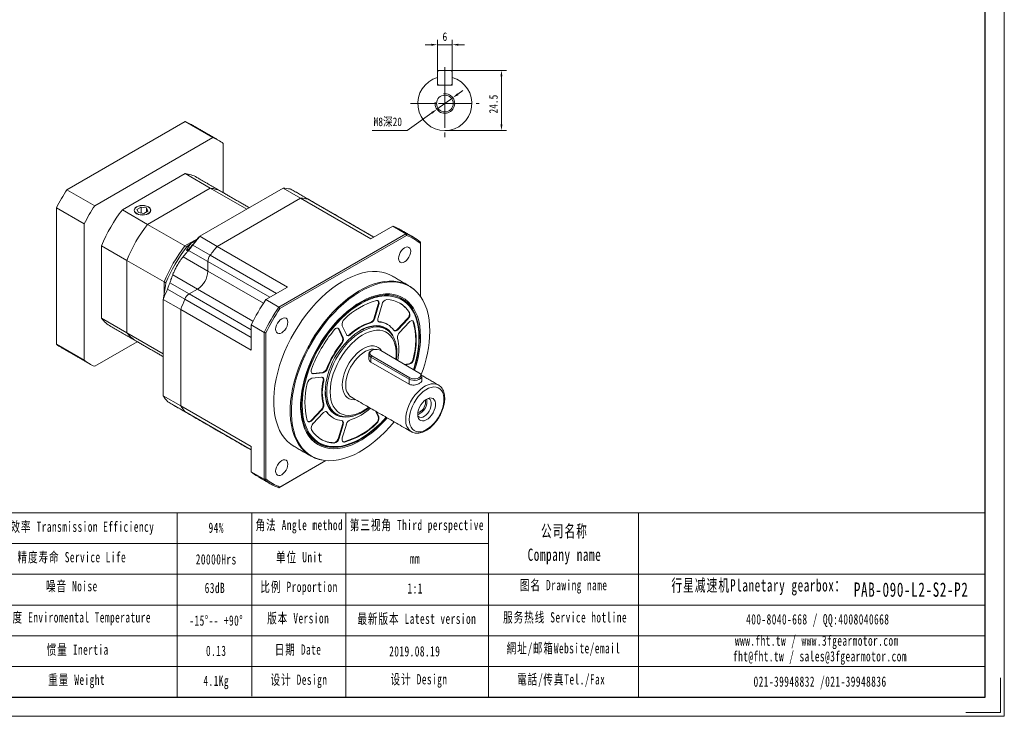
# Model space of a CAD drawing. Header units: millimetres. Extents: x -75 to 581, y -76 to 388.
# Tile 3 of 4: x 180 to 581, y -76 to 207. Entities that reach past the tile are written whole.
import ezdxf

# ---------------------------------------------------------------- set-up
doc = ezdxf.new("R2010")
doc.units = ezdxf.units.MM
doc.header["$LTSCALE"] = 1.5
doc.linetypes.add('CENTER', pattern=[10.16, 6.35, -1.27, 1.27, -1.27])
doc.layers.get('0').update_dxf_attribs({"lineweight": 18})
for name, color, linetype, lineweight in [('1轮廓实线层', 7, 'Continuous', 18), ('2细线层', 4, 'Continuous', 18), ('3中心线层', 1, 'CENTER', 18), ('7标注层', 4, 'Continuous', 18), ('SLD-0', 7, 'Continuous', 18), ('图框_外框线', 7, 'Continuous', 18)]:
    doc.layers.add(name, color=color, linetype=linetype, lineweight=lineweight)
doc.styles.add('TH_GBDIM', font='txt', dxfattribs={"width": 0.8})
doc.styles.add('标准', font='txt', dxfattribs={"width": 0.667})
doc.dimstyles.new('TH_GBDIM', dxfattribs={"dimtxt": 3.5, "dimasz": 2.5, "dimexe": 2, "dimexo": 0, "dimgap": 1.5, "dimtad": 1, "dimdec": 1, "dimdsep": 46, "dimtxsty": 'TH_GBDIM', "dimcen": 2.5, "dimdle": 5, "dimclrd": 4, "dimclre": 4, "dimclrt": 3, "dimadec": 0, "dimazin": 2, "dimtfac": 0.714286, "dimtdec": 1, "dimtmove": 0, "dimatfit": 3, "dimfxl": 0, "dimtolj": 1, "dimarcsym": 0})

# ---------------------------------------------------------------- blocks, each defined once
blk = doc.blocks.new('*X28')
at = {"layer": '7标注层'}
for points in [[(347.75, 197.27), (347.75, 196.44), (350.25, 196.86)], [(358.75, 197.27), (358.75, 196.44), (356.25, 196.86)]]:
    blk.add_hatch(color=4, dxfattribs=at).paths.add_polyline_path(points, flags=0)
at = {"layer": '7标注层', "color": 4}
for p, q in [((347.75, 196.86), (345.25, 196.86)), ((350.25, 186.03), (350.25, 198.86)), ((350.25, 196.86), (356.25, 196.86)), ((356.25, 186.03), (356.25, 198.86)), ((358.75, 196.86), (361.25, 196.86))]:
    blk.add_line(p, q, dxfattribs=at)
at = {"layer": '7标注层', "color": 3, "insert": (353.25, 200.11), "char_height": 3.5, "width": 3.1733, "attachment_point": 5, "style": 'TH_GBDIM'}
blk.add_mtext('6', dxfattribs=at)
blk = doc.blocks.new('*X29')
at = {"layer": '7标注层'}
for points in [[(375.86, 183.93), (376.7, 183.93), (376.28, 186.43)], [(375.86, 164.43), (376.7, 164.43), (376.28, 161.93)]]:
    blk.add_hatch(color=4, dxfattribs=at).paths.add_polyline_path(points, flags=0)
at = {"layer": '7标注层', "color": 4}
for p, q in [((355.85, 186.43), (378.28, 186.43)), ((376.28, 183.93), (376.28, 164.43)), ((353.25, 161.93), (378.28, 161.93))]:
    blk.add_line(p, q, dxfattribs=at)
at = {"layer": '7标注层', "color": 3, "insert": (373.03, 172.7), "char_height": 3.5, "width": 15.0267, "attachment_point": 5, "rotation": 90, "style": 'TH_GBDIM'}
blk.add_mtext('24.5', dxfattribs=at)
blk = doc.blocks.new('*X30')
at = {"layer": '7标注层'}
for points in [[(358.29, 177.06), (358.77, 176.38), (356.5, 175.26)], [(347.72, 169.49), (348.21, 168.81), (350, 170.6)]]:
    blk.add_hatch(color=4, dxfattribs=at).paths.add_polyline_path(points, flags=0)
at = {"layer": '7标注层', "color": 4}
for p, q in [((358.53, 176.72), (360.56, 178.18)), ((356.5, 175.26), (350, 170.6)), ((337.9, 161.93), (347.96, 169.15)), ((323.69, 161.93), (337.9, 161.93))]:
    blk.add_line(p, q, dxfattribs=at)
at = {"layer": '7标注层', "color": 3, "insert": (330.04, 165.32), "char_height": 3.5, "width": 23.3956, "attachment_point": 5, "style": 'TH_GBDIM'}
blk.add_mtext('M8深20', dxfattribs=at)

msp = doc.modelspace()

# ---------------------------------------------------------------- hatches: boundary and pattern name
at = {"linetype": 'Continuous', "lineweight": 0}
h = msp.add_hatch(dxfattribs=at)
h.set_pattern_fill('ANSI32', scale=5, style=0)
h.paths.add_polyline_path([(350.65, 186.43), (350.25, 186.03), (350.25, 180.83), (350.65, 180.43), (355.85, 180.43), (356.25, 180.83), (356.25, 186.03), (355.85, 186.43)], flags=0)

# ---------------------------------------------------------------- linework, layer by layer
at = {"color": 7, "linetype": 'Continuous', "lineweight": 15}
for p, q in [((350.25, 186.03), (350.65, 186.43)), ((350.25, 186.03), (350.25, 180.83)), ((350.65, 186.43), (355.85, 186.43)), ((355.85, 186.43), (356.25, 186.03)), ((356.25, 180.83), (356.25, 186.03)), ((350.25, 180.43), (350.25, 183.52)), ((350.65, 180.43), (350.25, 180.83)), ((350.25, 180.43), (356.25, 180.43)), ((350.65, 180.43), (355.85, 180.43)), ((356.25, 180.83), (355.85, 180.43)), ((356.25, 183.52), (356.25, 180.43)), ((247.53, 165.63), (199.44, 137.87)), ((247.53, 165.63), (258.85, 159.1)), ((258.85, 159.1), (210.76, 131.33)), ((263.09, 136.64), (263.09, 156.65)), ((247.55, 144.41), (222.06, 129.69)), ((247.55, 144.41), (257.8, 138.49)), ((210.76, 131.33), (199.44, 137.87)), ((257.8, 138.49), (232.31, 123.77)), ((257.8, 138.49), (232.31, 123.77)), ((253.54, 118.89), (287.48, 138.48)), ((257.8, 138.49), (272.65, 129.92)), ((287.48, 138.48), (294.55, 134.4)), ((297.38, 134.09), (290.31, 138.17)), ((260.61, 114.8), (294.55, 134.4)), ((260.61, 114.8), (294.55, 134.4)), ((323.19, 117.87), (294.55, 134.4)), ((324.34, 118.53), (297.38, 134.09)), ((195.2, 130.52), (206.52, 123.99)), ((195.2, 130.52), (195.2, 74.99)), ((232.31, 123.77), (222.06, 129.69)), ((229.61, 130.79), (227.98, 129.84)), ((227.98, 129.84), (228.57, 128.55)), ((228.57, 128.55), (230.8, 128.21)), ((231.84, 130.44), (229.61, 130.79)), ((229.61, 128.39), (229.61, 130.79)), ((230.8, 128.21), (232.44, 129.15)), ((232.44, 129.15), (231.84, 130.44)), ((231.84, 128.81), (231.84, 130.44)), ((206.52, 123.99), (206.52, 68.46)), ((247.51, 115), (232.31, 123.77)), ((323.19, 117.87), (332.1, 123.01)), ((337.4, 119.94), (332.1, 123.01)), ((252.56, 117.91), (247.51, 115)), ((252.56, 117.91), (247.51, 115)), ((260.61, 114.8), (253.54, 118.89)), ((285.65, 90.07), (337.4, 119.94)), ((337.63, 119.26), (286.13, 89.53)), ((343.34, 116.51), (343.34, 115.96)), ((213.59, 115.03), (213.59, 85.59)), ((213.59, 115.03), (223.84, 109.11)), ((248.22, 114.59), (247.51, 115)), ((256.83, 108.63), (248.98, 113.16)), ((250.71, 115.31), (257.78, 111.23)), ((260.61, 114.8), (289.25, 98.27)), ((343.34, 94.37), (343.34, 115.96)), ((223.84, 109.11), (223.84, 79.67)), ((223.84, 109.11), (239.05, 100.33)), ((223.84, 109.11), (223.84, 79.67)), ((256.83, 104.74), (246.74, 110.56)), ((256.83, 108.63), (256.83, 104.74)), ((256.83, 108.63), (256.83, 104.74)), ((282.01, 94.09), (256.83, 108.63)), ((257.78, 111.23), (284.74, 95.67)), ((279.42, 91.7), (256.83, 104.74)), ((239.05, 100.33), (239.05, 95.42)), ((239.05, 100.33), (239.75, 99.92)), ((239.05, 100.33), (239.05, 95.42)), ((252.58, 97.39), (242.5, 103.21)), ((247.44, 93.32), (240.37, 97.4)), ((241.38, 99.98), (249.22, 95.45)), ((252.58, 97.39), (249.22, 95.45)), ((252.58, 97.39), (249.22, 95.45)), ((275.18, 84.35), (252.58, 97.39)), ((280.35, 93.13), (289.25, 98.27)), ((238.69, 93.17), (245.76, 89.08)), ((238.69, 93.17), (238.69, 53.97)), ((274.4, 77.76), (247.44, 93.32)), ((249.22, 95.45), (274.4, 80.91)), ((280.35, 93.13), (285.65, 90.07)), ((245.76, 49.89), (245.76, 89.08)), ((245.76, 49.89), (245.76, 89.08)), ((274.4, 72.55), (245.76, 89.08)), ((324.53, 85.72), (326.16, 91.22)), ((324.74, 85.6), (326.37, 91.09)), ((327.68, 91.22), (326.05, 85.72)), ((326.37, 91.09), (326.16, 91.22)), ((223.84, 79.67), (213.59, 85.59)), ((324.53, 85.72), (324.74, 85.6)), ((326.25, 84.19), (326.44, 84.15)), ((326.44, 84.15), (326.65, 84.03)), ((334.02, 81.12), (337.97, 85.28)), ((334.23, 81), (338.18, 85.16)), ((338.18, 85.16), (337.97, 85.28)), ((338.67, 87.97), (338.88, 87.85)), ((340.61, 84.02), (340.4, 84.14)), ((279.7, 79.77), (274.4, 82.83)), ((274.4, 72.55), (274.4, 82.83)), ((311.64, 77.65), (310.01, 81.26)), ((310.22, 81.14), (310.01, 81.26)), ((311.85, 77.53), (310.22, 81.14)), ((311.52, 82.52), (313.16, 78.91)), ((323.06, 83.68), (322.85, 83.8)), ((329.24, 81.13), (329.3, 81.09)), ((334.02, 81.12), (334.23, 81)), ((338.72, 83.96), (334.77, 79.8)), ((238.69, 71.1), (223.84, 79.67)), ((279.7, 20.01), (279.7, 79.77)), ((280.41, 79.63), (280.41, 20.16)), ((311.64, 77.65), (311.85, 77.53)), ((314.63, 79.05), (314.84, 78.93)), ((206.52, 68.46), (195.2, 74.99)), ((210.76, 66.01), (228.09, 76.02)), ((311.25, 75.14), (311.03, 75.26)), ((342.71, 63.41), (327.15, 72.39)), ((322.31, 71), (322.31, 68.98)), ((323.47, 70.27), (323.19, 69.78)), ((338.75, 60.79), (323.19, 69.78)), ((323.19, 67.72), (323.19, 69.78)), ((323.47, 70.27), (339.03, 61.28)), ((340.4, 69.07), (340.61, 68.95)), ((305.22, 65.19), (305.43, 65.07)), ((338.75, 58.74), (323.19, 67.72)), ((336.87, 66.78), (338.51, 66.94)), ((337.08, 66.66), (338.72, 66.82)), ((338.72, 66.82), (338.51, 66.94)), ((303.12, 61.53), (299.18, 61.14)), ((299.51, 63.08), (303.45, 63.47)), ((299.51, 63.08), (299.72, 62.96)), ((299.72, 62.96), (303.66, 63.35)), ((303.66, 63.35), (303.45, 63.47)), ((303.94, 60.06), (303.73, 60.18)), ((338.75, 60.79), (339.03, 61.28)), ((338.75, 58.74), (338.75, 60.79)), ((342.99, 63.24), (342.71, 63.41)), ((343.87, 62.02), (343.87, 59.99)), ((245.76, 49.89), (238.69, 53.97)), ((240.37, 51.67), (247.44, 47.59)), ((245.76, 49.89), (274.4, 33.36)), ((298.97, 44.11), (302.91, 48.28)), ((299.18, 43.99), (303.12, 48.15)), ((303.12, 48.15), (302.91, 48.28)), ((303.73, 50.69), (303.94, 50.57)), ((247.44, 47.59), (274.4, 32.03)), ((298.97, 44.11), (299.18, 43.99)), ((303.66, 46.96), (299.72, 42.79)), ((305.22, 47.4), (305.09, 47.55)), ((305.43, 47.28), (305.22, 47.4)), ((309.3, 46.45), (309.23, 46.5)), ((326.16, 45.55), (325.21, 47.66)), ((326.37, 45.43), (325.42, 47.54)), ((326.16, 45.55), (326.37, 45.43)), ((257.4, 41.77), (257.45, 41.74)), ((257.45, 41.74), (257.4, 41.77)), ((310.01, 36.85), (311.64, 42.35)), ((310.22, 36.73), (311.85, 42.23)), ((313.16, 42.36), (311.52, 36.86)), ((311.85, 42.23), (311.64, 42.35)), ((325.47, 42.72), (325.26, 42.85)), ((310.01, 36.85), (310.22, 36.73)), ((339.72, 39.29), (339.61, 39.35)), ((274.4, 23.08), (274.4, 33.36)), ((308.24, 34.78), (308.03, 34.9)), ((312.21, 35.31), (312.42, 35.19)), ((304.83, 27.65), (285.65, 16.58)), ((286.13, 16.86), (304.83, 27.65)), ((274.4, 23.08), (279.7, 20.01))]:
    msp.add_line(p, q, dxfattribs=at)
for points in [[(297.72, 133.97), (297.59, 134.03), (297.38, 134.09)], [(297.38, 134.09), (297.59, 134.03), (297.72, 133.97)], [(232.61, 128.11), (233.15, 128.52), (233.49, 128.99), (233.61, 129.5), (233.49, 130.01), (233.15, 130.48), (232.61, 130.89), (231.91, 131.2), (231.09, 131.39), (230.21, 131.46), (229.33, 131.39), (228.51, 131.2), (227.8, 130.89), (227.26, 130.48), (226.92, 130.01), (226.81, 129.5), (226.92, 128.99), (227.26, 128.52), (227.8, 128.11), (228.51, 127.8), (229.33, 127.6), (230.21, 127.53), (231.09, 127.6), (231.91, 127.8), (232.61, 128.11)], [(231.07, 127.64), (231.87, 127.84), (232.56, 128.14), (233.08, 128.54), (233.42, 129), (233.53, 129.5), (233.42, 129.99), (233.08, 130.46), (232.56, 130.85), (231.87, 131.16), (231.07, 131.35), (230.21, 131.42), (229.35, 131.35), (228.54, 131.16), (227.86, 130.85), (227.33, 130.46), (227, 129.99), (226.88, 129.5), (227, 129), (227.33, 128.54), (227.86, 128.14), (228.54, 127.84), (229.35, 127.64), (230.21, 127.58), (231.07, 127.64)], [(339.35, 112.79), (339.27, 113.48), (339.02, 114.03), (338.63, 114.39), (338.11, 114.55), (337.52, 114.49), (336.88, 114.22), (336.24, 113.75), (335.64, 113.12), (335.13, 112.37), (334.73, 111.55), (334.49, 110.72), (334.4, 109.93), (334.49, 109.24), (334.73, 108.69), (335.13, 108.33), (335.64, 108.17), (336.24, 108.23), (336.88, 108.5), (337.52, 108.97), (338.11, 109.6), (338.63, 110.35), (339.02, 111.17), (339.27, 112), (339.35, 112.79)], [(331.88, 102.7), (330.91, 103.21), (329.27, 103.86), (327.54, 104.3), (325.71, 104.53), (323.8, 104.56), (321.83, 104.38), (319.8, 103.99), (317.72, 103.39), (315.61, 102.59), (313.48, 101.59), (311.34, 100.41), (309.2, 99.03), (307.08, 97.48), (304.99, 95.76), (302.93, 93.88), (300.93, 91.86), (298.99, 89.69), (297.12, 87.41), (295.34, 85.01), (293.65, 82.51), (292.07, 79.94), (290.6, 77.29), (289.25, 74.59), (288.03, 71.86), (286.95, 69.1), (286.01, 66.34), (285.22, 63.58), (284.58, 60.85), (284.1, 58.17), (283.78, 55.54), (283.61, 52.98), (283.61, 50.51), (283.78, 48.14), (284.1, 45.88), (284.58, 43.75), (285.22, 41.76), (286.01, 39.92), (286.95, 38.24), (288.03, 36.73), (289.25, 35.4), (290.6, 34.26), (291.88, 33.42)], [(302.75, 27.98), (302.06, 28.14), (300.37, 28.68), (298.79, 29.43), (297.31, 30.38), (295.97, 31.52), (294.75, 32.85), (293.67, 34.36), (292.73, 36.04), (291.94, 37.88), (291.3, 39.87), (290.82, 42), (290.49, 44.26), (290.33, 46.63), (290.33, 49.1), (290.49, 51.66), (290.82, 54.29), (291.3, 56.98), (291.94, 59.7), (292.73, 62.46), (293.67, 65.22), (294.75, 67.98), (295.97, 70.71), (297.31, 73.41), (298.79, 76.06), (300.37, 78.64), (302.06, 81.13), (303.84, 83.53), (305.71, 85.81), (307.65, 87.98), (309.65, 90), (311.71, 91.88), (313.8, 93.6), (315.92, 95.15), (318.06, 96.53), (320.2, 97.72), (322.33, 98.71), (324.44, 99.51), (326.52, 100.11), (328.55, 100.5), (330.52, 100.68), (332.43, 100.66), (334.25, 100.42), (335.99, 99.98), (337.63, 99.33), (339.15, 98.48), (340.56, 97.43), (341.85, 96.2), (342.02, 96.01)], [(347.14, 80.25), (347.06, 82.67), (346.82, 84.97), (346.41, 87.16), (345.86, 89.22), (345.14, 91.13), (344.28, 92.88), (343.27, 94.47), (342.12, 95.89), (340.84, 97.12), (339.44, 98.16), (337.92, 99.01), (336.29, 99.65), (334.55, 100.09), (332.73, 100.33), (330.84, 100.36), (328.87, 100.17), (326.84, 99.78), (324.77, 99.19), (322.67, 98.39), (320.55, 97.4), (318.42, 96.22), (316.28, 94.85), (314.17, 93.3), (312.08, 91.59), (310.03, 89.71), (308.04, 87.69), (306.1, 85.54), (304.24, 83.26), (302.47, 80.87), (300.78, 78.38), (299.2, 75.81), (297.74, 73.18), (296.4, 70.49), (295.18, 67.76), (294.1, 65.01), (293.17, 62.26), (292.38, 59.51), (291.74, 56.8), (291.26, 54.12), (290.94, 51.5), (290.78, 48.95), (290.78, 46.48), (290.94, 44.12), (291.26, 41.87), (291.74, 39.75), (292.38, 37.76), (293.17, 35.93), (294.1, 34.26), (295.18, 32.75), (296.4, 31.43), (297.74, 30.29), (299.2, 29.34), (300.78, 28.6), (302.47, 28.05), (304.24, 27.72), (306.1, 27.59), (308.04, 27.66), (310.03, 27.95), (312.08, 28.44), (314.17, 29.14), (316.28, 30.03), (318.42, 31.12), (320.55, 32.4), (322.67, 33.86), (324.77, 35.49), (326.84, 37.29), (328.87, 39.23), (330.84, 41.32), (332.61, 43.39)], [(329.8, 45.01), (329.08, 44.2), (327.24, 42.27), (325.34, 40.48), (323.4, 38.85), (321.43, 37.39), (319.45, 36.1), (317.46, 35), (315.48, 34.09), (313.52, 33.38), (311.6, 32.87), (309.73, 32.57), (307.92, 32.48), (306.18, 32.6), (304.53, 32.93), (302.97, 33.46), (301.52, 34.2), (300.19, 35.14), (298.98, 36.27), (297.91, 37.58), (296.97, 39.07), (296.18, 40.72), (295.54, 42.53), (295.06, 44.48), (294.74, 46.56), (294.57, 48.76), (294.57, 51.05), (294.74, 53.44), (295.06, 55.89), (295.54, 58.4), (296.18, 60.95), (296.97, 63.51), (297.91, 66.08), (298.98, 68.63), (300.19, 71.16), (301.52, 73.63), (302.97, 76.04), (304.53, 78.38), (306.18, 80.61), (307.92, 82.74), (309.73, 84.73), (311.6, 86.6), (313.52, 88.31), (315.48, 89.86), (317.46, 91.23), (319.45, 92.43), (321.43, 93.44), (323.4, 94.25), (325.34, 94.85), (327.24, 95.26), (329.08, 95.45), (330.86, 95.44), (332.55, 95.21), (334.16, 94.78), (335.66, 94.15), (337.06, 93.31), (338.33, 92.28), (339.47, 91.05), (340.48, 89.65), (341.34, 88.08), (342.06, 86.35), (342.62, 84.47), (343.02, 82.45), (343.26, 80.31), (343.34, 78.06)], [(342.9, 77.91), (342.82, 80.13), (342.58, 82.24), (342.18, 84.23), (341.63, 86.08), (340.92, 87.79), (340.07, 89.34), (339.08, 90.72), (337.95, 91.92), (336.7, 92.94), (335.33, 93.76), (333.84, 94.39), (332.26, 94.82), (330.59, 95.04), (328.84, 95.05), (327.03, 94.86), (325.16, 94.46), (323.24, 93.86), (321.3, 93.06), (319.34, 92.07), (317.38, 90.89), (315.43, 89.54), (313.5, 88.01), (311.61, 86.32), (309.77, 84.49), (307.98, 82.52), (306.27, 80.42), (304.64, 78.22), (303.11, 75.92), (301.68, 73.55), (300.37, 71.11), (299.18, 68.62), (298.12, 66.1), (297.19, 63.57), (296.41, 61.04), (295.79, 58.54), (295.31, 56.06), (294.99, 53.65), (294.83, 51.3), (294.83, 49.03), (294.99, 46.87), (295.31, 44.82), (295.79, 42.89), (296.41, 41.11), (297.19, 39.48), (298.12, 38.02), (299.18, 36.72), (300.37, 35.61), (301.68, 34.69), (303.11, 33.96), (304.64, 33.43), (306.27, 33.11), (307.98, 32.99), (309.77, 33.08), (311.61, 33.38), (313.5, 33.88), (315.43, 34.58), (317.38, 35.47), (319.34, 36.56), (321.3, 37.83), (323.24, 39.27), (325.16, 40.88), (327.03, 42.64), (328.84, 44.54), (329.44, 45.22)], [(340.45, 64.71), (340.71, 65.52), (341.42, 68.04), (341.98, 70.54), (342.38, 72.99), (342.63, 75.38), (342.71, 77.69), (342.63, 79.91), (342.38, 82.02), (341.98, 84.01), (341.42, 85.86), (340.71, 87.56), (339.84, 89.1), (338.84, 90.47), (337.7, 91.65), (336.43, 92.65), (335.04, 93.45), (333.54, 94.05), (331.94, 94.45), (330.26, 94.63), (328.49, 94.61), (326.66, 94.38), (324.78, 93.94), (322.86, 93.3), (320.91, 92.45), (318.95, 91.41), (318.22, 90.98)], [(325.47, 92.76), (325.75, 92.79), (325.99, 92.73), (326.19, 92.6), (326.34, 92.4), (326.44, 92.14), (326.48, 91.82), (326.46, 91.47), (326.37, 91.09)], [(318.22, 90.98), (316.99, 90.19), (315.04, 88.78), (313.12, 87.21), (311.23, 85.47), (309.4, 83.59), (307.64, 81.58), (305.95, 79.44), (304.36, 77.2), (302.86, 74.87), (301.47, 72.47), (300.2, 70), (299.06, 67.5), (298.05, 64.97), (297.19, 62.44), (296.48, 59.91), (295.92, 57.42), (295.51, 54.96), (295.27, 52.57), (295.2, 50.85)], [(289.35, 83.92), (289.27, 84.62), (289.02, 85.16), (288.63, 85.53), (288.11, 85.69), (287.52, 85.63), (286.88, 85.35), (286.24, 84.89), (285.64, 84.26), (285.13, 83.51), (284.73, 82.69), (284.49, 81.86), (284.4, 81.07), (284.49, 80.38), (284.73, 79.83), (285.13, 79.46), (285.64, 79.31), (286.24, 79.37), (286.88, 79.64), (287.52, 80.11), (288.11, 80.74), (288.63, 81.49), (289.02, 82.3), (289.27, 83.14), (289.35, 83.92)], [(326.65, 84.03), (326.44, 84.08), (326.26, 84.18), (326.12, 84.34), (326.01, 84.55), (325.95, 84.8), (325.94, 85.09), (325.97, 85.4), (326.05, 85.72)], [(338.72, 83.96), (339, 84.22), (339.3, 84.42), (339.59, 84.54), (339.87, 84.59), (340.12, 84.56), (340.33, 84.45), (340.5, 84.27), (340.61, 84.02)], [(340.4, 84.14), (340.29, 84.39), (340.15, 84.55)], [(305.16, 55.61), (305.24, 57.39), (305.48, 59.25), (305.88, 61.15), (306.42, 63.09), (307.12, 65.03), (307.95, 66.96), (308.91, 68.85), (309.99, 70.69), (311.17, 72.44), (312.45, 74.1), (313.8, 75.64), (315.22, 77.05), (316.68, 78.31), (318.17, 79.4), (319.68, 80.32), (321.18, 81.04), (322.66, 81.57), (324.1, 81.9), (325.49, 82.03), (326.8, 81.95), (328.04, 81.66), (329.17, 81.17), (329.24, 81.13)], [(333.31, 68.83), (333.42, 70.25), (333.42, 71.96), (333.26, 73.57), (332.94, 75.05), (332.46, 76.39), (331.82, 77.57), (331.05, 78.58), (330.14, 79.4), (329.11, 80.03), (327.97, 80.46), (326.73, 80.68), (325.41, 80.69), (324.02, 80.49), (322.58, 80.08), (321.12, 79.47), (319.64, 78.66), (318.16, 77.67), (316.71, 76.5), (315.3, 75.17), (313.94, 73.71), (312.66, 72.11), (311.47, 70.41), (310.38, 68.62), (309.41, 66.77), (308.56, 64.88), (307.86, 62.97), (307.3, 61.07), (306.9, 59.19), (306.66, 57.36), (306.57, 55.61)], [(308.24, 80.82), (308.52, 81.1), (308.81, 81.33), (309.1, 81.49), (309.39, 81.58), (309.65, 81.58), (309.89, 81.51), (310.08, 81.36), (310.22, 81.14)], [(310.01, 81.26), (309.87, 81.48), (309.8, 81.55)], [(318.18, 80.17), (319.72, 81.05), (321.24, 81.75), (322.74, 82.24), (324.2, 82.52), (325.6, 82.6), (326.92, 82.46), (328.16, 82.12), (329.28, 81.56), (330.29, 80.81), (331.18, 79.87), (331.92, 78.75), (332.04, 78.54)], [(334.23, 81), (333.99, 80.77), (333.74, 80.59), (333.48, 80.46), (333.23, 80.38), (333, 80.37), (332.79, 80.41), (332.61, 80.52), (332.46, 80.67)], [(314.84, 78.93), (314.59, 78.73), (314.33, 78.59), (314.08, 78.5), (313.84, 78.46), (313.62, 78.49), (313.43, 78.58), (313.28, 78.72), (313.16, 78.91)], [(311.52, 58.47), (311.61, 59.88), (311.85, 61.36), (312.26, 62.88), (312.81, 64.4), (313.51, 65.91), (314.33, 67.37), (315.26, 68.75), (316.29, 70.02), (317.39, 71.17), (318.54, 72.16), (319.71, 72.99), (320.9, 73.62), (322.06, 74.06), (323.19, 74.28), (324.25, 74.3), (325.23, 74.1), (326.11, 73.69), (326.87, 73.09), (327.5, 72.29), (327.6, 72.13)], [(325.42, 72.83), (325.24, 72.87), (324.27, 73), (323.23, 72.91), (322.13, 72.6), (321, 72.1), (319.87, 71.39), (318.75, 70.51), (317.67, 69.47), (316.66, 68.28), (315.74, 66.99), (314.92, 65.61), (314.23, 64.17), (313.67, 62.7), (313.27, 61.24), (313.02, 59.82), (312.94, 58.47)], [(323.19, 69.78), (322.68, 70.17), (322.38, 70.63), (322.32, 71.12), (322.5, 71.6), (322.91, 72.04), (323.19, 72.22)], [(327.15, 72.39), (326.49, 72.66), (325.72, 72.81), (324.91, 72.81), (324.13, 72.66), (323.47, 72.39), (323, 72.01), (322.74, 71.56), (322.74, 71.09), (323, 70.64), (323.47, 70.27)], [(299.72, 62.96), (299.46, 62.97), (299.24, 63.06), (299.06, 63.23), (298.93, 63.46), (298.86, 63.75), (298.85, 64.09), (298.9, 64.45), (299.01, 64.83)], [(299.16, 63.12), (299.25, 63.09), (299.51, 63.08)], [(303.12, 61.53), (303.35, 61.52), (303.55, 61.45), (303.72, 61.33), (303.85, 61.16), (303.94, 60.93), (303.99, 60.67), (303.99, 60.38), (303.94, 60.06)], [(342.99, 63.24), (343.5, 62.85), (343.8, 62.39), (343.86, 61.9), (343.68, 61.41), (343.27, 60.98), (342.67, 60.63), (341.92, 60.4), (341.08, 60.29), (340.23, 60.33), (339.43, 60.5), (338.75, 60.79)], [(339.03, 61.28), (339.69, 61.01), (340.46, 60.86), (341.28, 60.86), (342.05, 61.01), (342.71, 61.28), (343.19, 61.66), (343.44, 62.11), (343.44, 62.58), (343.19, 63.03), (342.71, 63.41)], [(316.91, 52.45), (316.29, 52.41), (315.26, 52.5), (314.33, 52.81), (313.51, 53.31), (312.81, 54.02), (312.26, 54.9), (311.85, 55.96), (311.61, 57.15), (311.52, 58.47)], [(337.33, 44.38), (337.42, 45.74), (337.66, 47.16), (338.07, 48.62), (338.62, 50.08), (339.32, 51.52), (340.14, 52.91), (341.06, 54.2), (342.07, 55.38), (343.14, 56.43), (344.26, 57.31), (345.4, 58.01), (346.52, 58.52), (347.62, 58.82), (348.67, 58.91), (349.64, 58.79), (350.48, 58.47)], [(338.75, 44.38), (338.83, 43.18), (339.08, 42.11), (339.48, 41.18), (340.03, 40.43), (340.72, 39.86), (341.53, 39.5), (342.44, 39.34), (343.43, 39.4), (344.47, 39.67), (345.55, 40.15), (346.63, 40.82), (347.69, 41.67), (348.71, 42.68), (349.66, 43.83), (350.52, 45.09), (351.27, 46.42), (351.9, 47.8), (352.38, 49.2), (352.7, 50.58), (352.87, 51.91), (352.87, 53.16), (352.7, 54.3), (352.38, 55.3), (351.9, 56.15), (351.27, 56.81), (350.52, 57.28), (349.66, 57.54), (348.71, 57.59), (347.69, 57.42), (346.63, 57.04), (345.55, 56.47), (344.47, 55.7), (343.43, 54.77), (342.44, 53.69), (341.53, 52.48), (340.72, 51.19), (340.03, 49.82), (339.48, 48.43), (339.08, 47.04), (338.83, 45.68), (338.75, 44.38)], [(350.48, 58.47), (350.51, 58.46), (350.61, 58.4)], [(313.43, 45.4), (312.99, 45.37), (311.63, 45.4), (310.35, 45.64), (309.16, 46.09), (308.09, 46.74), (307.14, 47.59), (306.33, 48.62), (305.66, 49.83), (305.14, 51.2), (304.77, 52.71), (304.57, 54.35), (304.53, 55.38)], [(309.23, 46.5), (308.91, 46.7), (307.95, 47.48), (307.12, 48.45), (306.42, 49.59), (305.88, 50.89), (305.48, 52.34), (305.24, 53.92), (305.16, 55.61)], [(306.57, 55.61), (306.66, 53.95), (306.9, 52.4), (307.3, 50.99), (307.86, 49.73), (308.56, 48.63), (309.41, 47.72), (310.38, 46.99), (311.47, 46.46), (312.66, 46.13), (313.94, 46.02), (315.3, 46.12), (316.71, 46.42), (318.16, 46.93), (319.64, 47.64), (321.12, 48.54), (322.26, 49.37)], [(342.2, 46.38), (342.29, 45.53), (342.54, 44.82), (342.94, 44.27), (343.48, 43.93), (344.12, 43.8), (344.85, 43.88), (345.62, 44.18), (346.4, 44.68), (347.16, 45.36), (347.85, 46.18), (348.44, 47.11), (348.92, 48.1), (349.25, 49.11), (349.41, 50.09), (349.41, 50.99), (349.25, 51.78), (348.92, 52.41), (348.44, 52.85), (347.85, 53.09), (347.16, 53.12), (346.4, 52.93), (345.62, 52.52), (344.85, 51.93), (344.12, 51.18), (343.48, 50.3), (342.94, 49.33), (342.54, 48.32), (342.29, 47.32), (342.2, 46.38)], [(346.41, 52.93), (346.82, 52.79), (347.27, 52.43), (347.58, 51.89), (347.74, 51.2), (347.74, 50.4), (347.58, 49.52), (347.27, 48.62), (346.82, 47.74), (346.26, 46.94), (345.62, 46.25), (344.93, 45.71), (344.24, 45.36), (343.57, 45.2), (342.96, 45.26), (342.46, 45.52), (342.25, 45.72)], [(345.27, 52.28), (345.31, 52.16), (345.39, 51.49)], [(295.2, 50.85), (295.19, 50.26), (295.27, 48.04), (295.51, 45.93), (295.92, 43.95), (296.48, 42.1), (297.19, 40.4), (298.05, 38.86), (299.06, 37.49), (300.2, 36.3), (301.47, 35.3), (302.86, 34.5), (304.36, 33.9), (305.95, 33.51), (307.64, 33.32), (309.4, 33.34), (311.23, 33.57), (313.12, 34.01), (315.04, 34.66), (316.99, 35.5), (318.95, 36.54)], [(247.44, 47.59), (247.6, 47.44), (247.72, 47.36)], [(247.72, 47.36), (247.6, 47.44), (247.44, 47.59)], [(303.66, 46.96), (303.91, 47.19), (304.16, 47.37), (304.41, 47.5), (304.66, 47.57), (304.9, 47.59), (305.11, 47.54), (305.29, 47.44), (305.43, 47.28)], [(299.18, 43.99), (298.9, 43.73), (298.6, 43.53), (298.31, 43.41), (298.03, 43.36), (297.78, 43.39), (297.56, 43.5), (297.4, 43.69), (297.28, 43.93)], [(311.25, 43.92), (311.45, 43.88), (311.63, 43.77), (311.78, 43.61), (311.88, 43.4), (311.94, 43.15), (311.96, 42.86), (311.93, 42.55), (311.85, 42.23)], [(312.42, 35.19), (312.15, 35.17), (311.91, 35.22), (311.71, 35.35), (311.55, 35.55), (311.46, 35.82), (311.42, 36.13), (311.44, 36.49), (311.52, 36.86)], [(311.73, 35.33), (311.94, 35.29), (312.21, 35.31)], [(289.35, 26.19), (289.27, 26.88), (289.02, 27.42), (288.63, 27.79), (288.11, 27.95), (287.52, 27.89), (286.88, 27.62), (286.24, 27.15), (285.64, 26.52), (285.13, 25.77), (284.73, 24.95), (284.49, 24.12), (284.4, 23.33), (284.49, 22.64), (284.73, 22.09), (285.13, 21.73), (285.64, 21.57), (286.24, 21.63), (286.88, 21.9), (287.52, 22.37), (288.11, 23), (288.63, 23.75), (289.02, 24.57), (289.27, 25.4), (289.35, 26.19)]]:
    msp.add_lwpolyline(points, dxfattribs=at)
for centre, radius, start, end in [((353.25, 172.93), 11, 105.8266, 74.1734), ((240.94, 149.3), 17.6, 60.0129, 67.9988), ((252.27, 142.81), 17.57, 51.9845, 68.0047), ((246.21, 132.2), 12.29, 60.2715, 83.7325), ((275.88, 88.84), 90.81, 147.3238, 152.6762), ((256.46, 126.28), 12.29, 60.2715, 83.7325), ((256.46, 126.28), 12.29, 60.2715, 83.7325), ((286.73, 118.27), 20.22, 79.7987, 87.8699), ((293.8, 114.19), 20.22, 79.7987, 87.8699), ((293.8, 114.19), 20.22, 79.7987, 87.8699), ((287.2, 82.31), 90.81, 147.3238, 152.6762), ((269.19, 92.7), 59.92, 141.8778, 158.1222), ((279.45, 86.78), 59.92, 141.8778, 158.1222), ((279.45, 86.78), 59.92, 141.8778, 158.1222), ((325.47, 104.65), 19.52, 60.0235, 70.1455), ((317.13, 65.62), 82.95, 140.0458, 143.1948), ((330.8, 101.65), 19.45, 49.8317, 70.1575), ((330.99, 101.16), 19.28, 50.1354, 69.8538), ((294.65, 78), 59.92, 141.8778, 158.1222), ((294.65, 78), 59.92, 141.8778, 158.1222), ((295.36, 77.6), 59.92, 141.8778, 158.1222), ((324.2, 61.53), 82.95, 140.0458, 143.1948), ((324.2, 61.53), 82.95, 140.0458, 143.1948), ((261.38, 108.43), 4.56, 142.1099, 177.4855), ((261.38, 108.43), 4.56, 142.1099, 177.4855), ((247.61, 105.16), 9.22, 302.6055, 357.3945), ((247.61, 105.16), 9.22, 302.6055, 357.3945), ((316.62, 64.73), 82.96, 156.805, 159.9539), ((323.69, 60.65), 82.96, 156.805, 159.9539), ((323.69, 60.65), 82.96, 156.805, 159.9539), ((251.67, 91.61), 4.56, 122.5131, 157.8909), ((251.67, 91.61), 4.56, 122.5131, 157.8909), ((364.04, 37.95), 100.25, 146.6001, 153.3999), ((333.39, 63.98), 29.85, 105.3774, 134.6172), ((324.87, 91.82), 1.43, 334.8677, 40.467), ((330.14, 90.71), 2.52, 101.1512, 168.225), ((329.35, 81.99), 11.19, 31.5539, 88.4354), ((328.02, 81.63), 14.19, 14.8479, 57.4012), ((369.34, 34.89), 100.25, 146.6001, 153.3999), ((369.21, 34.96), 99.4, 146.7024, 153.2976), ((328.91, 81.91), 11.49, 31.8285, 58.9118), ((223.49, 92.85), 12.28, 216.254, 239.7371), ((314.16, 83.15), 2.71, 129.834, 193.4394), ((321.8, 86.41), 2.82, 291.8863, 345.737), ((322.01, 86.29), 2.82, 291.8863, 345.737), ((325.88, 76.38), 7.8, 60.3511, 85.8704), ((336.29, 87.16), 2.52, 311.7776, 18.8447), ((336.5, 87.04), 2.52, 311.7776, 18.8447), ((311.51, 76.61), 29.86, 345.3825, 14.6175), ((350.15, 45.96), 54.51, 140.2531, 159.7469), ((335.89, 54.26), 31.38, 124.341, 177.9481), ((328.74, 64.1), 20.56, 106.6503, 133.3443), ((328.95, 63.98), 20.56, 106.6503, 133.3443), ((324.91, 74.46), 7.95, 61.8153, 100.0437), ((326.13, 76.41), 7.63, 33.9154, 86.0738), ((332.83, 81.99), 1.48, 260.8393, 323.8274), ((311.72, 76.48), 29.86, 345.3825, 14.6175), ((296.25, 81.09), 50.89, 338.7293, 359.0548), ((233.71, 86.89), 12.23, 216.2053, 239.7858), ((233.71, 86.89), 12.23, 216.2053, 239.7858), ((309.16, 77.01), 2.57, 317.0205, 14.5537), ((309.37, 76.89), 2.57, 317.0205, 14.5537), ((313.64, 79.91), 1.31, 258.0366, 319.1257), ((336.74, 77.78), 2.82, 134.2646, 188.1113), ((314.19, 72.67), 20.32, 347.877, 13.4206), ((300.02, 78.6), 42.88, 341.0029, 359.078), ((299.77, 78.77), 43.58, 340.8009, 359.07), ((206.04, 88.85), 17.6, 231.9886, 239.9943), ((340.28, 51.66), 37.58, 141.1019, 158.8981), ((340.49, 51.54), 37.58, 141.1019, 158.8981), ((217.34, 82.3), 17.57, 231.9844, 248.0048), ((337.74, 69.53), 2.71, 286.5578, 350.1679), ((337.95, 69.41), 2.71, 286.5578, 350.1679), ((302.77, 65.94), 2.57, 285.4425, 342.9817), ((302.98, 65.82), 2.57, 285.4425, 342.9817), ((299.95, 58.54), 2.71, 106.5578, 170.168), ((323.74, 55.44), 20.56, 166.6551, 193.3449), ((302.5, 60.61), 1.31, 340.8728, 41.9656), ((326.17, 51.47), 29.86, 165.3824, 194.6176), ((323.95, 55.32), 20.56, 166.6551, 193.3449), ((318.37, 57.89), 5.46, 173.9482, 234.7397), ((255.82, 64.73), 20.23, 212.1216, 220.1918), ((340.14, 51.74), 5.82, 290.7098, 9.2955), ((262.9, 60.65), 20.23, 212.1216, 220.1918), ((262.9, 60.65), 20.23, 212.1216, 220.1918), ((300.94, 50.29), 2.82, 314.2646, 8.1113), ((301.16, 50.17), 2.82, 314.2646, 8.1113), ((312.72, 53.46), 7.78, 199.2482, 238.6356), ((308.97, 63.93), 20.51, 286.6344, 313.0873), ((340.63, 51.51), 4.76, 289.7662, 359.7069), ((297.8, 44.93), 1.43, 259.5352, 325.1314), ((311.65, 51.75), 7.76, 214.0533, 239.7205), ((311.77, 51.54), 7.63, 213.9154, 266.0739), ((315.89, 41.66), 2.82, 111.8864, 165.737), ((297.08, 73.01), 42.52, 300.9425, 319.3038), ((323.53, 44.93), 2.71, 309.834, 13.4394), ((323.74, 44.8), 2.71, 309.834, 13.4394), ((342.77, 43.81), 5.46, 173.9482, 234.7397), ((301.39, 40.92), 2.52, 131.7775, 198.8448), ((308.55, 45.96), 11.19, 211.5539, 268.4354), ((310.29, 42.95), 1.48, 336.1724, 39.1624), ((304.3, 64.1), 29.85, 285.3774, 314.6172), ((304.51, 63.97), 29.85, 285.3774, 314.6172), ((308.4, 46.38), 11.49, 241.0927, 268.1625), ((307.54, 37.37), 2.52, 281.1512, 348.225), ((307.76, 37.24), 2.52, 281.1512, 348.225), ((308.14, 46.71), 13.64, 241.6956, 286.1583), ((286.98, 37.99), 19.51, 229.8425, 239.9831), ((292.77, 34.96), 19.28, 230.1354, 249.8538), ((292.25, 34.88), 19.45, 229.8317, 250.1575)]:
    msp.add_arc(centre, radius, start, end, dxfattribs=at)
msp.add_ellipse((250.77, 116.79), major_axis=(4.28, 2.72), ratio=0.045503, start_param=4.511, end_param=5.025807, dxfattribs=at)
for points in [[(261.05, 158.02), (249.74, 164.55)], [(262.55, 136.95), (252.3, 142.86)], [(273.69, 130.52), (262.55, 136.95)], [(290.31, 138.17), (290.59, 138.06)], [(297.72, 133.97), (290.6, 138.08)], [(324.4, 118.57), (297.72, 133.97)], [(227.86, 130.85), (227.8, 130.82)], [(232.61, 130.82), (232.56, 130.85)], [(340.52, 118.49), (335.22, 121.56)], [(253.54, 118.89), (252.96, 118.42)], [(337.63, 119.26), (337.4, 119.94)], [(250.03, 116.06), (248.22, 114.59)], [(338.59, 98.82), (331.88, 102.7)], [(239.75, 99.92), (238.69, 93.17)], [(342.3, 95.7), (342.02, 96.01)], [(286.13, 89.53), (285.65, 90.07)], [(217.3, 82.24), (227.56, 76.32)], [(329.3, 81.09), (328.66, 81.46)], [(329.95, 83.03), (329.74, 83.15)], [(227.56, 76.32), (238.69, 69.89)], [(280.41, 79.63), (279.7, 79.77)], [(197.24, 73.62), (208.55, 67.09)], [(323.47, 72.39), (323.19, 72.22)], [(350.61, 58.4), (343.82, 62.32)], [(315.22, 53.43), (339.61, 39.35)], [(240.59, 51.48), (247.72, 47.36)], [(247.72, 47.36), (274.4, 31.96)], [(250.33, 45.85), (257.45, 41.74)], [(307.74, 45.05), (307.95, 44.92)], [(308.67, 46.82), (309.3, 46.45)], [(257.45, 41.74), (274.4, 31.96)], [(291.88, 33.42), (298.6, 29.54)], [(302.75, 27.98), (303.16, 27.9)], [(277.22, 21.09), (282.53, 18.03)], [(280.41, 20.16), (279.7, 20.01)], [(285.65, 16.58), (286.13, 16.86)]]:
    msp.add_open_spline(points, degree=1, dxfattribs=at)
for points, knots in [([(252.96, 118.42), (252.86, 118.29), (252.53, 117.87), (251.88, 117.07), (251.08, 116.08), (250.3, 115.14), (249.48, 114.19), (248.76, 113.41), (248.34, 113.07), (248.17, 113.05), (248.17, 113.24), (248.37, 113.72), (248.88, 114.52), (249.45, 115.33), (249.86, 115.84), (250.03, 116.06)], [0, 0, 0, 0, 0.356825, 1.138036, 1.860219, 2.607399, 3.459503, 4.714951, 5.988075, 6.739185, 7.489909, 8.658586, 9.53775, 10.257851, 10.753098, 10.753098, 10.753098, 10.753098]), ([(246.74, 110.56), (247.19, 111.09), (247.93, 111.97), (248.68, 112.82), (248.98, 113.16)], [0, 0, 0, 0, 2.056854, 3.428665, 3.428665, 3.428665, 3.428665]), ([(248.98, 113.16), (249.15, 113.35), (249.46, 113.71), (250.05, 114.44), (250.47, 114.99), (250.68, 115.28), (250.71, 115.31)], [0, 0, 0, 0, 1.007872, 1.824695, 2.646228, 2.761949, 2.761949, 2.761949, 2.761949]), ([(242.5, 103.21), (242.67, 103.64), (242.97, 104.42), (243.69, 105.91), (244.49, 107.35), (245.31, 108.65), (246.08, 109.75), (246.52, 110.28), (246.74, 110.56)], [0, 0, 0, 0, 1.744864, 3.160876, 4.584861, 5.835134, 7.128833, 8.520374, 8.520374, 8.520374, 8.520374]), ([(241.38, 99.98), (241.52, 100.41), (241.88, 101.49), (242.27, 102.57), (242.5, 103.21)], [0, 0, 0, 0, 1.371573, 3.42807, 3.42807, 3.42807, 3.42807]), ([(240.37, 97.4), (240.48, 97.67), (240.7, 98.19), (241.01, 98.96), (241.23, 99.56), (241.33, 99.86), (241.38, 99.98)], [0, 0, 0, 0, 0.732653, 1.462935, 2.247346, 2.761808, 2.761808, 2.761808, 2.761808]), ([(340.52, 64.67), (340.52, 64.67), (340.81, 65.47), (341.26, 67.07), (341.87, 69.46), (342.33, 71.81), (342.64, 74.11), (342.81, 76.36), (342.84, 78.54), (342.73, 80.63), (342.45, 82.62), (342.16, 84.12), (341.9, 84.91), (341.83, 85.12)], [0, 0, 0, 0, 0.003034, 2.222905, 4.443225, 6.66407, 8.885504, 11.107558, 13.330216, 15.55338, 17.776815, 19.999948, 20.799445, 20.799445, 20.799445, 20.799445]), ([(318.12, 79.99), (318.5, 80.22), (319.35, 80.75), (320.67, 81.38), (322.05, 81.89), (323.05, 82.17), (323.58, 82.22), (323.68, 82.23)], [0, 0, 0, 0, 1.204621, 2.703064, 4.201189, 5.699623, 6.034643, 6.034643, 6.034643, 6.034643]), ([(333.53, 68.7), (333.55, 68.8), (333.66, 69.49), (333.74, 70.74), (333.74, 72.43), (333.58, 74.04), (333.28, 75.54), (332.82, 76.92), (332.21, 78.17), (331.47, 79.27), (330.59, 80.19), (329.83, 80.81), (329.34, 81.05), (329.22, 81.11)], [0, 0, 0, 0, 0.231582, 1.717258, 3.205306, 4.695214, 6.185056, 7.671345, 9.149209, 10.613044, 12.05878, 13.486622, 13.961521, 13.961521, 13.961521, 13.961521]), ([(323.19, 67.72), (322.98, 67.88), (322.57, 68.19), (322.31, 68.72), (322.34, 69.03), (322.35, 69.11)], [0, 0, 0, 0, 0.722461, 1.44426, 1.725897, 1.725897, 1.725897, 1.725897]), ([(343.83, 60.14), (343.83, 60.04), (343.84, 59.79), (343.52, 59.42), (343.14, 59.18), (342.99, 59.08)], [0, 0, 0, 0, 0.377853, 0.998495, 1.42748, 1.42748, 1.42748, 1.42748]), ([(342.99, 59.08), (342.73, 58.95), (342.22, 58.69), (341.24, 58.43), (340.24, 58.34), (339.36, 58.44), (338.93, 58.65), (338.75, 58.74)], [0, 0, 0, 0, 0.925704, 1.850638, 2.795738, 3.757592, 4.421411, 4.421411, 4.421411, 4.421411]), ([(339.75, 39.3), (339.91, 39.21), (340.35, 38.97), (341.16, 38.78), (342.14, 38.72), (343.18, 38.85), (344.25, 39.16), (345.34, 39.66), (346.43, 40.33), (347.49, 41.17), (348.51, 42.14), (349.47, 43.24), (350.35, 44.44), (351.13, 45.71), (351.8, 47.05), (352.36, 48.42), (352.78, 49.79), (353.06, 51.16), (353.2, 52.48), (353.18, 53.75), (353, 54.94), (352.66, 56.02), (352.16, 56.97), (351.52, 57.74), (350.93, 58.25), (350.54, 58.42), (350.44, 58.47)], [0, 0, 0, 0, 0.703506, 1.863573, 3.03216, 4.225569, 5.448325, 6.693918, 7.951466, 9.211644, 10.469815, 11.725251, 12.978482, 14.230563, 15.482748, 16.736074, 17.991781, 19.251237, 20.515617, 21.78543, 23.059427, 24.329996, 25.584912, 26.810427, 28.001483, 28.39799, 28.39799, 28.39799, 28.39799]), ([(305.49, 50.8), (305.42, 50.98), (305.18, 51.57), (304.91, 52.71), (304.69, 54.11), (304.66, 55.1), (304.65, 55.55)], [0, 0, 0, 0, 0.663891, 2.138964, 3.610693, 4.858949, 4.858949, 4.858949, 4.858949]), ([(240.61, 51.51), (240.55, 51.53), (240.47, 51.56), (240.39, 51.65), (240.37, 51.67)], [0, 0, 0, 0, 0.2291855, 0.2927282, 0.2927282, 0.2927282, 0.2927282]), ([(309.23, 46.51), (309.51, 46.35), (310.15, 45.99), (311.26, 45.64), (312.5, 45.43), (313.82, 45.41), (315.19, 45.58), (316.6, 45.93), (318.04, 46.47), (319.5, 47.19), (320.95, 48.09), (321.97, 48.8), (322.49, 49.25), (322.54, 49.29)], [0, 0, 0, 0, 1.143841, 2.56449, 3.989441, 5.427183, 6.881684, 8.352091, 9.834418, 11.323858, 12.816415, 14.309112, 14.479114, 14.479114, 14.479114, 14.479114]), ([(312.11, 33.58), (312.13, 33.58), (312.75, 33.7), (314, 34.11), (315.84, 34.8), (317.47, 35.58), (318.81, 36.32), (320.14, 37.12), (321.71, 38.17), (323.56, 39.57), (325.37, 41.12), (327.14, 42.81), (328.48, 44.19), (329.21, 45.05), (329.38, 45.25)], [0, 0, 0, 0, 0.090081, 2.314073, 4.54055, 6.768467, 8.149822, 9.323277, 11.551597, 13.77988, 16.007737, 18.23513, 20.462081, 21.171484, 21.171484, 21.171484, 21.171484])]:
    msp.add_open_spline(points, degree=3, knots=knots, dxfattribs=at)
at = {"layer": '1轮廓实线层'}
msp.add_circle((353.25, 172.93), 3.4, dxfattribs=at)
at = {"layer": '2细线层'}
msp.add_arc((353.25, 172.93), 4, 172.5, 97.5, dxfattribs=at)
at = {"layer": '3中心线层'}
for p, q in [((353.25, 187.78), (353.25, 158.93)), ((353.25, 180.93), (353.25, 164.93)), ((339.25, 172.93), (367.25, 172.93)), ((361.25, 172.93), (345.25, 172.93))]:
    msp.add_line(p, q, dxfattribs=at)
at = {"layer": 'SLD-0'}
msp.add_line((244.33, 6.39), (244.33, -68.61), dxfattribs=at)
at = {"layer": '图框_外框线'}
for p, q in [((-17.38, 6.39), (573.07, 6.39)), ((274.67, 6.39), (274.67, -68.19)), ((312.99, 6.39), (312.99, -68.61)), ((371.05, 6.39), (371.05, -68.61)), ((432.02, 6.39), (432.02, -68.61)), ((39.2, -6.12), (371.05, -6.12)), ((-17.38, -18.64), (573.07, -18.64)), ((39.2, -31.15), (573.07, -31.15)), ((39.2, -43.66), (573.07, -43.66)), ((39.2, -56.18), (573.07, -56.18))]:
    msp.add_line(p, q, dxfattribs=at)
at = {"layer": '图框_外框线', "color": 3}
msp.add_lwpolyline([(-75.35, -76.42), (580.89, -76.42), (580.89, 387.63), (-75.35, 387.63)], close=True, dxfattribs=at)
at = {"layer": '图框_外框线', "color": 3, "lineweight": 25}
msp.add_lwpolyline([(-36.29, -68.61), (573.07, -68.61), (573.07, 379.82), (-36.29, 379.82)], close=True, dxfattribs=at)
at = {"layer": '图框_外框线', "color": 3}
msp.add_lwpolyline([(579.32, -60.8), (579.32, -74.86), (565.26, -74.86)], dxfattribs=at)

# ---------------------------------------------------------------- texts
at = {"layer": 'SLD-0', "color": 1, "attachment_point": 2, "line_spacing_factor": 1.15057, "style": '标准'}
for s, insert, char_height, width in [('\\T1.1;角法 Angle method ', (294.03, 3.51), 4.1712, 53.3443), ('\\T1.1;第三视角 Third perspective', (341.87, 3.51), 4.1712, 63.9296), ('\\T1.1;运转效率 Transmission Efficiency', (201.46, 2.82), 4.1712, 70.8837), ('\\T1.1;94%', (260.21, 2.4), 4.171, 53.3443), ('\\T1.1;公司名称\\PCompany name', (401.92, 1.45), 5.0055, 64.805), ('\\T1.1;精度寿命 Service Life', (201.46, -9.58), 4.1712, 55.6386), ('\\T1.1;20000Hrs', (260.21, -10.46), 4.1712, 53.3443), ('\\T1.1;单位 Unit', (294.06, -9.59), 4.1712, 53.3443), ('\\T1.1;mm', (341.09, -10.18), 4.171, 53.3443), ('\\T1.1;  行星减速机Planetary gearbox：', (478.48, -20.62), 5.0055, 78.7239), ('\\T1.1;噪音 Noise', (201.46, -21.37), 4.1712, 36.8065), ('\\T1.1;63dB', (259.69, -22.1), 4.171, 27.5251), ('\\T1.1;比例 Proportion', (293.9, -21.66), 4.1712, 35.9169), ('\\T1.1;1:1', (341.19, -22.28), 4.171, 53.3443), ('\\T1.1;图名 Drawing name', (401.58, -20.94), 4.1712, 53.3443), ('{\\T1.10000;PAB-090-L2-S2-P2}', (543, -21.95), 5.8397, 79.7465), ('\\T1.1;环境温度 Enviromental Temperature', (199.06, -34.07), 4.1712, 70.2858), ('\\T1.1;-15%%D-- +90%%D', (260.21, -35.37), 4.1712, 35.7818), ('\\T1.1;版本 Version', (293.56, -34.43), 4.1712, 53.3443), ('\\T1.1;最新版本 Latest version', (341.84, -34.62), 4.1712, 53.3443), ('\\T1.1;服务热线 Service hotline', (402.17, -34.06), 4.1712, 59.4306), ('\\T1.1;400-8040-668 / QQ:4008040668', (504.99, -34.86), 4.1712, 121.4465), ('\\T1.1;www.fht.tw / www.3fgearmotor.com ', (504.61, -43.54), 4.1712, 121.5832), ('\\T1.1;惯量 Inertia', (203.85, -47.21), 4.1712, 37.6838), ('\\T1.1;0.13', (260.21, -47.67), 4.171, 28.2117), ('\\T1.1;日期 Date', (293.52, -47.16), 4.1712, 53.3443), ('\\T1.1;2019.08.19', (341, -47.89), 4.1712, 53.3443), ('\\T1.1;網址/邮箱Website/email', (401.52, -46.63), 4.1712, 61.8617), ('{\\T1.10000;fht@fht.tw / sales@3fgearmotor.com }', (505.88, -49.9), 4.1712, 121.5832), ('\\T1.1;重量 Weight', (203.4, -59.46), 4.1712, 32.4345), ('\\T1.1;4.1Kg', (260.21, -59.86), 4.1712, 27.909), ('\\T1.1;设计 Design', (293.86, -59.42), 4.1712, 53.3443), ('\\T1.1;设计 Design', (342.71, -59.25), 4.1712, 53.3443), ('\\T1.1;電話/传真Tel./Fax', (400.59, -59.29), 4.1712, 62.6057), ('\\T1.1;021-39948832 /021-39948836 ', (505.92, -60.2), 4.1712, 92.838)]:
    msp.add_mtext(s, dxfattribs=dict(at, insert=insert, char_height=char_height, width=width))

# ---------------------------------------------------------------- dimensions: what is measured, and where the dimension line sits
at = {"layer": '7标注层'}
dim = msp.add_linear_dim(base=(356.25, 196.86), p1=(350.25, 186.03), p2=(356.25, 186.03), dimstyle='TH_GBDIM', override={"dimsah": 1, "dimtzin": 0}, dxfattribs=at)
dim.commit()
dim.dimension.update_dxf_attribs({"geometry": '*X28', "text_midpoint": (353.25, 196.86), "dimtype": 160})
dim = msp.add_linear_dim(base=(376.28, 161.93), p1=(355.85, 186.43), p2=(353.25, 161.93), angle=90, dimstyle='TH_GBDIM', override={"dimsah": 1, "dimtzin": 0}, dxfattribs=at)
dim.commit()
dim.dimension.update_dxf_attribs({"geometry": '*X29', "text_midpoint": (376.28, 172.7), "dimtype": 160})
dim = msp.add_diameter_dim_2p(p1=(356.5, 175.26), p2=(350, 170.6), text='M8深20', dimstyle='TH_GBDIM', override={"dimtoh": 1, "dimdec": 0, "dimpost": '%%C<>', "dimsah": 1, "dimtzin": 0}, dxfattribs=at)
dim.commit()
dim.dimension.update_dxf_attribs({"geometry": '*X30', "text_midpoint": (337.9, 161.93), "dimtype": 163})

doc.saveas('drawing.dxf')
